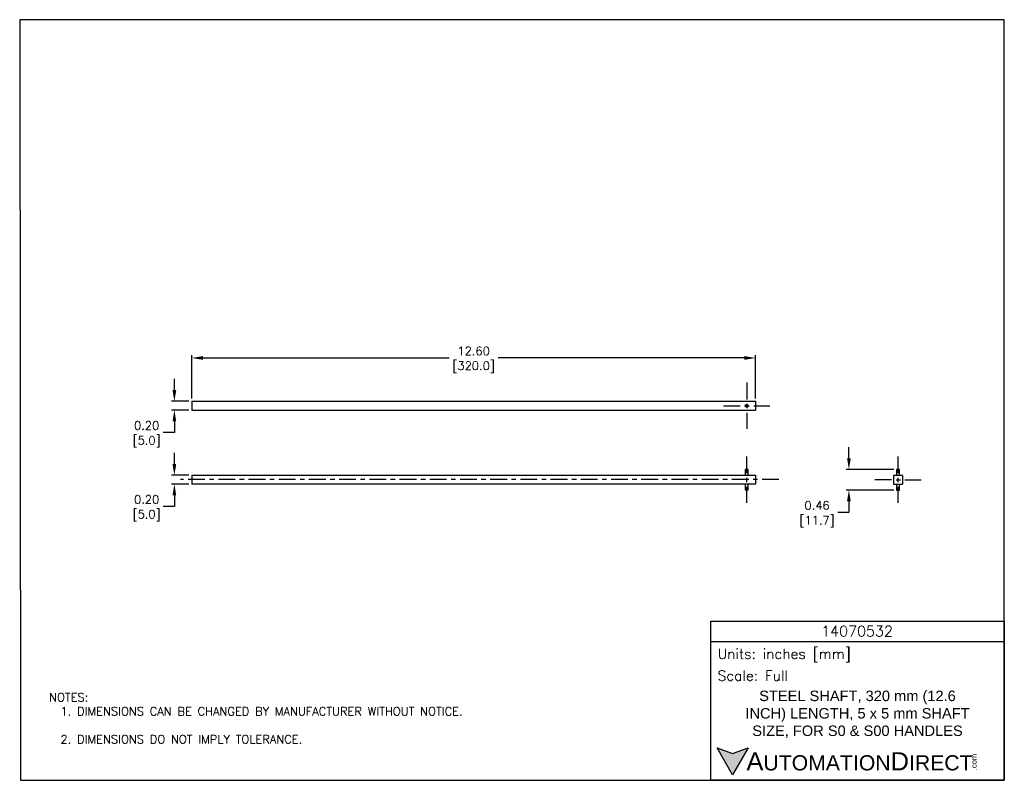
# Model space of a CAD drawing. Extents: x 909.4 to 931.4, y -8.5 to 8.5.
import ezdxf

# ---------------------------------------------------------------- set-up
doc = ezdxf.new("R2010")
doc.units = 0
doc.header["$LTSCALE"] = 4
doc.header["$MEASUREMENT"] = 0
doc.linetypes.add('CENTER2', pattern=[1.125, 0.75, -0.125, 0.125, -0.125])
doc.layers.get('0').update_dxf_attribs({"linetype": 'CONTINUOUS'})
doc.layers.get('DEFPOINTS').update_dxf_attribs({"linetype": 'CONTINUOUS'})
for name, color, linetype in [('CENTER', 40, 'CENTER2'), ('DIMENSIONS', 140, 'CONTINUOUS'), ('TEXT', 140, 'CONTINUOUS')]:
    doc.layers.add(name, color=color, linetype=linetype)
doc.styles.add('ROMANS', font='romans.shx')
doc.styles.get("Standard").update_dxf_attribs({"font": 'romans.shx'})
doc.styles.add('型式1', font='txt')
doc.dimstyles.get("Standard").update_dxf_attribs({"dimtxt": 0.1875, "dimasz": 0.25, "dimexe": 0.0625, "dimexo": 0.0625, "dimgap": 0.0625, "dimtad": 0, "dimtih": 1, "dimtoh": 1, "dimzin": 0, "dimdsep": 46, "dimtxsty": 'Standard', "dimcen": 0, "dimadec": 0, "dimazin": 0, "dimtfac": 1, "dimtofl": 0, "dimtmove": 0, "dimatfit": 3, "dimfxl": 1, "dimtolj": 1, "dimtzin": 0, "dimarcsym": 0})

# ---------------------------------------------------------------- blocks, each defined once
blk = doc.blocks.new('*D0')
at = {"layer": 'DEFPOINTS', "color": 0, "transparency": 16777216}
for p in [(925.851, 0.906), (913.254, -0.063), (925.851, -0.063)]:
    blk.add_point(p, dxfattribs=at)
at = {"layer": 'DIMENSIONS', "color": 0, "lineweight": -2, "transparency": 16777216}
for p, q in [((913.254, -0.001), (913.254, 0.968)), ((913.504, 0.906), (919.003, 0.906)), ((925.601, 0.906), (920.102, 0.906)), ((925.851, -0.001), (925.851, 0.968))]:
    blk.add_line(p, q, dxfattribs=at)
at = {"layer": 'DIMENSIONS', "color": 0, "transparency": 16777216}
for points in [[(913.504, 0.947), (913.504, 0.864), (913.254, 0.906)], [(925.601, 0.947), (925.601, 0.864), (925.851, 0.906)]]:
    blk.add_solid(points, dxfattribs=at)
at = {"layer": 'DIMENSIONS', "color": 0, "transparency": 16777216, "char_height": 0.1875, "attachment_point": 5}
for s, insert in [('\\A1;12.60', (919.552, 1.062)), ('\\A1;[320.0]', (919.552, 0.7))]:
    blk.add_mtext(s, dxfattribs=dict(at, insert=insert))
blk = doc.blocks.new('*D1')
at = {"layer": 'DEFPOINTS', "color": 0, "transparency": 16777216}
for p in [(913.254, -0.063), (912.866, -0.26), (913.254, -0.26)]:
    blk.add_point(p, dxfattribs=at)
at = {"layer": 'DIMENSIONS', "color": 0, "lineweight": -2, "transparency": 16777216}
for p, q in [((912.866, 0.187), (912.866, 0.437)), ((913.192, -0.063), (912.803, -0.063)), ((913.192, -0.26), (912.803, -0.26)), ((912.866, -0.51), (912.866, -0.76)), ((912.866, -0.76), (912.616, -0.76))]:
    blk.add_line(p, q, dxfattribs=at)
at = {"layer": 'DIMENSIONS', "color": 0, "transparency": 16777216}
for points in [[(912.824, 0.187), (912.907, 0.187), (912.866, -0.063)], [(912.824, -0.51), (912.907, -0.51), (912.866, -0.26)]]:
    blk.add_solid(points, dxfattribs=at)
at = {"layer": 'DIMENSIONS', "color": 0, "transparency": 16777216, "char_height": 0.1875, "attachment_point": 5}
for s, insert in [('\\A1;0.20', (912.245, -0.604)), ('\\A1;[5.0]', (912.245, -0.966))]:
    blk.add_mtext(s, dxfattribs=dict(at, insert=insert))
blk = doc.blocks.new('*D2')
at = {"layer": 'DEFPOINTS', "color": 0, "transparency": 16777216}
for p in [(913.254, -1.716), (912.866, -1.913), (913.254, -1.913)]:
    blk.add_point(p, dxfattribs=at)
at = {"layer": 'DIMENSIONS', "color": 0, "lineweight": -2, "transparency": 16777216}
for p, q in [((912.866, -1.466), (912.866, -1.216)), ((913.192, -1.716), (912.803, -1.716)), ((913.192, -1.913), (912.803, -1.913)), ((912.866, -2.163), (912.866, -2.413)), ((912.866, -2.413), (912.616, -2.413))]:
    blk.add_line(p, q, dxfattribs=at)
at = {"layer": 'DIMENSIONS', "color": 0, "transparency": 16777216}
for points in [[(912.824, -1.466), (912.907, -1.466), (912.866, -1.716)], [(912.824, -2.163), (912.907, -2.163), (912.866, -1.913)]]:
    blk.add_solid(points, dxfattribs=at)
at = {"layer": 'DIMENSIONS', "color": 0, "transparency": 16777216, "char_height": 0.1875, "attachment_point": 5}
for s, insert in [('\\A1;0.20', (912.245, -2.257)), ('\\A1;[5.0]', (912.245, -2.618))]:
    blk.add_mtext(s, dxfattribs=dict(at, insert=insert))
blk = doc.blocks.new('*D3')
at = {"layer": 'DEFPOINTS', "color": 0, "transparency": 16777216}
for p in [(929.001, -1.587), (927.937, -2.046), (929.001, -2.046)]:
    blk.add_point(p, dxfattribs=at)
at = {"layer": 'DIMENSIONS', "color": 0, "lineweight": -2, "transparency": 16777216}
for p, q in [((927.937, -1.337), (927.937, -1.087)), ((928.938, -1.587), (927.875, -1.587)), ((928.938, -2.046), (927.875, -2.046)), ((927.937, -2.296), (927.937, -2.546)), ((927.937, -2.546), (927.687, -2.546))]:
    blk.add_line(p, q, dxfattribs=at)
at = {"layer": 'DIMENSIONS', "color": 0, "transparency": 16777216}
for points in [[(927.895, -1.337), (927.979, -1.337), (927.937, -1.587)], [(927.895, -2.296), (927.979, -2.296), (927.937, -2.046)]]:
    blk.add_solid(points, dxfattribs=at)
at = {"layer": 'DIMENSIONS', "color": 0, "transparency": 16777216, "char_height": 0.1875, "attachment_point": 5}
for s, insert in [('\\A1;0.46', (927.227, -2.39)), ('\\A1;[11.7]', (927.227, -2.752))]:
    blk.add_mtext(s, dxfattribs=dict(at, insert=insert))

msp = doc.modelspace()

# ---------------------------------------------------------------- hatches: boundary and pattern name
at = {"layer": 'TEXT'}
msp.add_hatch(color=256, dxfattribs=at).paths.add_polyline_path([(925.688, -7.809), (925.339, -7.936), (924.99, -7.809), (925.339, -8.414)])

# ---------------------------------------------------------------- linework, layer by layer
for p, q in [((913.254, -0.063), (913.254, -0.26)), ((913.254, -0.063), (925.851, -0.063)), ((925.851, -0.063), (925.851, -0.26)), ((913.254, -0.26), (925.851, -0.26)), ((913.254, -1.716), (925.851, -1.716)), ((913.254, -1.716), (913.254, -1.913)), ((925.621, -1.585), (925.621, -1.716)), ((925.687, -1.585), (925.621, -1.585)), ((925.687, -1.716), (925.687, -1.585)), ((925.851, -1.716), (925.851, -1.913)), ((929.132, -1.718), (928.935, -1.718)), ((928.935, -1.718), (928.935, -1.915)), ((929.001, -1.587), (929.001, -1.718)), ((929.066, -1.587), (929.001, -1.587)), ((929.066, -1.718), (929.066, -1.587)), ((929.132, -1.718), (929.132, -1.915)), ((925.851, -1.913), (913.254, -1.913)), ((925.621, -1.913), (925.621, -2.044)), ((925.687, -2.044), (925.687, -1.913)), ((928.935, -1.915), (929.132, -1.915)), ((929.001, -1.915), (929.001, -2.046)), ((929.066, -2.046), (929.066, -1.915)), ((925.621, -2.044), (925.687, -2.044)), ((929.001, -2.046), (929.066, -2.046))]:
    msp.add_line(p, q)
msp.add_circle((925.654, -0.162), 0.0328)
at = {"layer": 'CENTER', "ltscale": 0.125}
for p, q in [((925.654, 0.356), (925.653, -0.681)), ((925.136, -0.161), (926.173, -0.162)), ((925.651, -1.296), (925.65, -2.334)), ((929.034, -1.296), (929.033, -2.334)), ((926.373, -1.814), (913.004, -1.814)), ((928.515, -1.814), (929.553, -1.815))]:
    msp.add_line(p, q, dxfattribs=at)
at = {"layer": 'DEFPOINTS'}
msp.add_lwpolyline([(909.425, -8.534), (931.409, -8.534), (931.409, 8.466), (909.409, 8.466)], close=True, dxfattribs=at)
at = {"layer": 'TEXT'}
msp.add_line((924.85, -5.43), (931.409, -5.43), dxfattribs=at)
for points in [[(924.85, -8.534), (924.85, -4.978), (931.409, -4.978), (931.409, -8.534)], [(925.688, -7.809), (925.339, -8.414), (924.99, -7.809), (925.339, -7.936)]]:
    msp.add_lwpolyline(points, close=True, dxfattribs=at)

# ---------------------------------------------------------------- texts
for s, insert, char_height, width, attachment_point, style in [('14070532', (928.119, -5.2), 0.2338, 4.4017, 5, 'ROMANS'), (' Units: inches [mm]', (924.85, -5.744), 0.22608, 6.55966, 4, 'ROMANS'), (' Scale: Full', (924.85, -6.196), 0.22608, 6.55966, 4, 'ROMANS'), ('{\\fArial|b0|i0|c0|p34;     \\H1.2x;A\\H0.8333x;UTOMATION\\H1.2x;D\\H0.8333x;IRECT}', (924.99, -8.111), 0.33912, 5.7446, 4, '型式1')]:
    msp.add_mtext(s, dxfattribs=dict(at, insert=insert, char_height=char_height, width=width, attachment_point=attachment_point, style=style))
at = {"layer": 'TEXT', "insert": (910.065, -6.585), "char_height": 0.1875, "attachment_point": 1}
msp.add_mtext_dynamic_manual_height_columns('NOTES:\\P  1. DIMENSIONS CAN BE CHANGED BY MANUFACTURER WITHOUT NOTICE.\\P  \\P  2. DIMENSIONS DO NOT IMPLY TOLERANCE.', width=11.45245, gutter_width=17.5, heights=[0], dxfattribs=at)
at = {"layer": 'TEXT', "insert": (928.129, -7.058), "char_height": 0.233842, "width": 5.2409, "attachment_point": 5}
msp.add_mtext('{\\fArial|b0|i0|c0|p34;STEEL SHAFT, 320 mm (12.6 INCH) LENGTH, 5 x 5 mm SHAFT SIZE, FOR S0 & S00 HANDLES}', dxfattribs=at)
at = {"layer": 'TEXT', "insert": (930.67, -8.31), "char_height": 0.12208, "width": 0.36177, "attachment_point": 1, "rotation": 90, "style": '型式1'}
msp.add_mtext('{\\fArial|b0|i0|c0|p34;.com}', dxfattribs=at)

# ---------------------------------------------------------------- dimensions: what is measured, and where the dimension line sits
at = {"layer": 'DIMENSIONS'}
dim = msp.add_linear_dim(base=(925.851, 0.906), p1=(913.254, -0.063), p2=(925.851, -0.063), dimstyle='Standard', override={"dimpost": '\\X'}, dxfattribs=at)
dim.commit()
dim.dimension.update_dxf_attribs({"geometry": '*D0', "text_midpoint": (919.552, 0.906)})
for base, p1, p2, picture, middle in [((912.866, -0.26), (913.254, -0.063), (913.254, -0.26), '*D1', (912.245, -0.76)), ((927.937, -2.046), (929.001, -1.587), (929.001, -2.046), '*D3', (927.227, -2.546)), ((912.866, -1.913), (913.254, -1.716), (913.254, -1.913), '*D2', (912.245, -2.413))]:
    dim = msp.add_linear_dim(base=base, p1=p1, p2=p2, angle=90, dimstyle='Standard', override={"dimpost": '\\X'}, dxfattribs=at)
    dim.commit()
    dim.dimension.update_dxf_attribs({"geometry": picture, "text_midpoint": middle})

doc.saveas('drawing.dxf')
